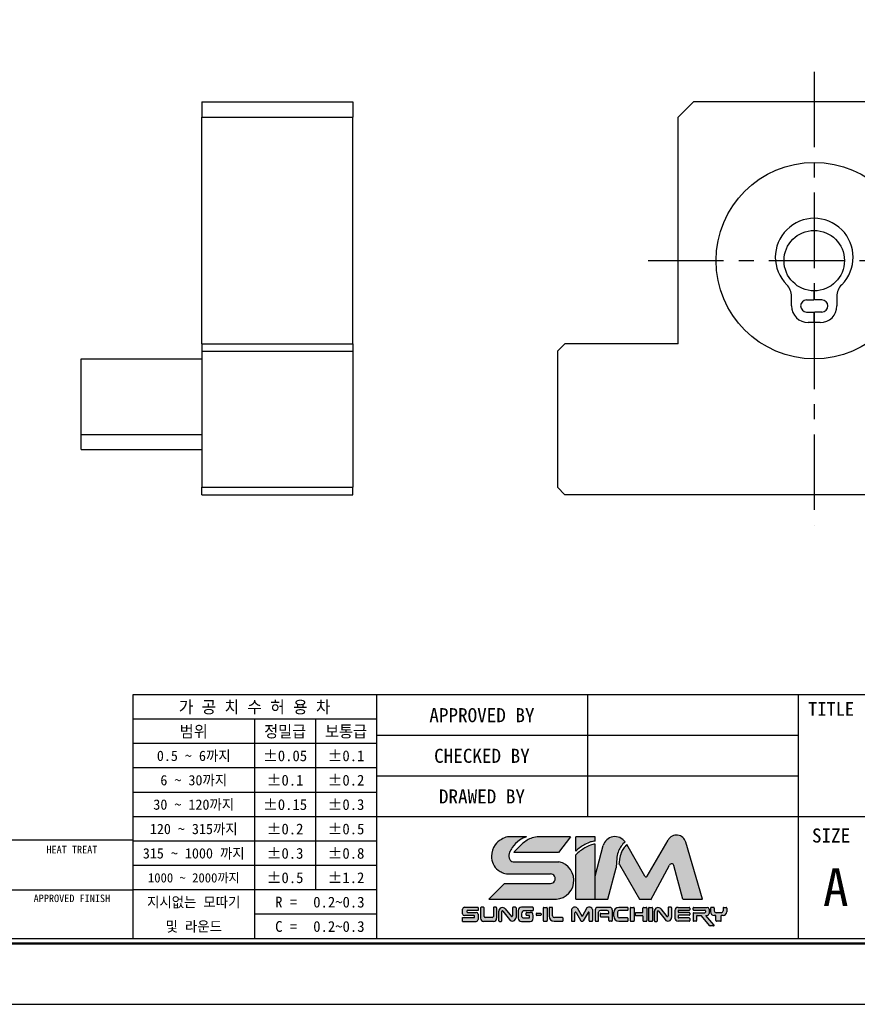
# Model space of a CAD drawing. Header units: inches. Extents: x 17 to 202, y 12 to 142.
# Tile 2 of 2: x 109 to 165, y 12 to 77. Entities that reach past the tile are written whole.
import ezdxf
from ezdxf.enums import TextEntityAlignment as Align

# ---------------------------------------------------------------- set-up
doc = ezdxf.new("R2010")
doc.units = ezdxf.units.IN
doc.header["$MEASUREMENT"] = 0
doc.linetypes.add('CENTER', pattern=[2, 1.25, -0.25, 0.25, -0.25])
doc.layers.add('S1', color=1, linetype='CENTER')

# ---------------------------------------------------------------- blocks, each defined once
blk = doc.blocks.new('란표제')
h = blk.add_hatch(color=256)
h.dxf.hatch_style = 1
edge = h.paths.add_edge_path()
edge.add_spline(control_points=[(207.2548857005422, 16.33602195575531), (207.4122922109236, 16.47608683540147), (207.7174809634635, 16.74765264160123), (208.2523540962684, 17.06731062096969), (208.7774405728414, 17.32249890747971), (209.1543874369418, 17.38665720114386), (209.3190179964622, 17.41467816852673)], knot_values=[0, 0, 0, 0, 0.6304310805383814, 1.222315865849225, 1.865724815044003, 2.364625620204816, 2.364625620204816, 2.364625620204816, 2.364625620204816], degree=3, periodic=0)
edge.add_line((209.3190179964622, 17.41467816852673), (209.3190179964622, 17.87493595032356))
edge.add_line((209.3190179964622, 17.87493595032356), (207.2548857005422, 17.87493595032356))
edge.add_line((207.2548857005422, 17.87493595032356), (207.2548857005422, 16.33602195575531))
edge = h.paths.add_edge_path()
edge.add_spline(control_points=[(209.3190179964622, 17.09505608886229), (209.1507810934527, 17.05636180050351), (208.7718837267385, 16.96921585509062), (208.2430076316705, 16.70211665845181), (207.7228945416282, 16.35351243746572), (207.4135439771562, 16.08416408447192), (207.2548857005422, 15.94602195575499)], knot_values=[0, 0, 0, 0, 0.5164407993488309, 1.163110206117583, 1.761888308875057, 2.392319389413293, 2.392319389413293, 2.392319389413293, 2.392319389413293], degree=3, periodic=0)
edge.add_line((207.2548857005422, 15.9460219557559), (207.2548857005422, 11.20741602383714))
edge.add_line((207.2548857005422, 11.20741602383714), (209.3190179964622, 11.20741602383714))
edge.add_line((209.3190179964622, 11.20741602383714), (209.3190179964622, 17.09505608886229))
edge = h.paths.add_edge_path()
edge.add_line((205.4485281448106, 15.20675719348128), (200.5646388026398, 15.20675719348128))
edge.add_spline(control_points=[(200.5646388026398, 15.20675719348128), (200.4849448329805, 15.23112786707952), (200.2902893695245, 15.29065413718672), (200.0764048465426, 15.6795593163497), (200.1444277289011, 16.22277553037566), (200.5626230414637, 16.86702953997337), (201.1445093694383, 17.51252125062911), (201.7536223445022, 17.7642963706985), (202.0212897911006, 17.87493595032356)], knot_values=[0, 0, 0, 0, 0.2433595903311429, 0.5944147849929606, 1.213183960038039, 1.789398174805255, 2.88702788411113, 3.747486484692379, 3.747486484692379, 3.747486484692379, 3.747486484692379], degree=3, periodic=0)
edge.add_line((202.0212897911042, 17.87493595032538), (199.9759209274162, 17.87493595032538))
edge.add_spline(control_points=[(199.9759209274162, 17.87493595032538), (199.7520550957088, 17.79066462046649), (199.2509278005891, 17.60202188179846), (198.4944564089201, 16.96557093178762), (198.1991549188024, 15.94031959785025), (198.3773366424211, 14.9433061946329), (198.8409946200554, 14.33840604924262), (199.2605940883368, 14.13379854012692), (199.4124566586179, 14.05974643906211)], knot_values=[0, 0, 0, 0, 0.550739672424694, 1.232839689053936, 2.19963066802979, 2.850121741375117, 3.513003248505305, 3.888995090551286, 3.888995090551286, 3.888995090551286, 3.888995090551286], degree=3, periodic=0)
edge.add_arc((200.0158996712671, 15.21120487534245), 1.299999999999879, 242.3423855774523, 270.0000000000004)
edge.add_line((200.0158996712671, 13.91120487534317), (204.5640160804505, 13.91120487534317))
edge.add_arc((204.5640160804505, 13.39961279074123), 0.5115920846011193, 270.18688939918, 90, ccw=False)
edge.add_line((204.5656848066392, 12.8880234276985), (199.6526393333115, 12.8880234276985))
edge.add_line((199.6526393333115, 12.8880234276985), (197.9720319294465, 11.20741602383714))
edge.add_line((197.9720319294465, 11.20741602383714), (204.7937810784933, 11.20741602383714))
edge.add_arc((205.0304162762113, 13.22194172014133), 2.028376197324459, 263.3004820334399, 78.10426637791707)
edge = h.paths.add_edge_path(flags=17)
edge.add_spline(control_points=[(203.1244932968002, 17.87493595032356), (202.8996633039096, 17.82721986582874), (202.2807588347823, 17.69586862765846), (201.4378743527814, 17.0633564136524), (200.9055243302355, 16.48007066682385), (200.6418784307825, 16.19119889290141)], knot_values=[0, 0, 0, 0, 0.6846043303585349, 1.884555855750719, 3.061918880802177, 3.061918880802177, 3.061918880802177, 3.061918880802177], degree=3, periodic=0)
edge.add_line((200.6418784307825, 16.19119889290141), (205.407712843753, 16.19119889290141))
edge.add_line((205.407712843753, 16.19119889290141), (206.7038211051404, 17.87493595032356))
edge.add_line((206.7038211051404, 17.87493595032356), (203.1244932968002, 17.87493595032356))
h = blk.add_hatch(color=256)
h.dxf.hatch_style = 1
edge = h.paths.add_edge_path()
edge.add_spline(control_points=[(211.5867120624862, 14.73767623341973), (211.5979655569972, 15.05995682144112), (211.6173841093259, 15.61607052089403), (211.7789107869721, 16.34602459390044), (212.0883945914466, 16.90037927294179), (212.3712800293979, 17.17334599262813), (212.5211611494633, 17.31797188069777)], knot_values=[0, 0, 0, 0, 0.7435831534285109, 1.283095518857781, 1.707763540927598, 2.186317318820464, 2.186317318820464, 2.186317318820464, 2.186317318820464], degree=3, periodic=0)
edge.add_arc((211.4478182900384, 16.58453128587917), 1.300000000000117, 34.34572044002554, 164.9999999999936)
edge.add_line((210.1921147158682, 16.92099604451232), (209.3190179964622, 13.66255472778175))
edge.add_line((209.3190179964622, 13.66255472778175), (209.3190179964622, 11.20741602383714))
edge.add_line((209.3190179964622, 11.20741602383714), (210.6863499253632, 11.20741602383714))
edge.add_line((210.6863499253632, 11.20741602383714), (211.5798839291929, 14.54213032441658))
edge.add_spline(control_points=[(211.5798839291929, 14.54213032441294), (211.5821599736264, 14.60731229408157), (211.5844360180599, 14.6724942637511), (211.5867120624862, 14.73767623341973)], knot_values=[2.186317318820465, 2.186317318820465, 2.186317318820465, 2.186317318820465, 2.336708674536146, 2.336708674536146, 2.336708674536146, 2.336708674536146], degree=3, periodic=0)
edge = h.paths.add_edge_path()
edge.add_arc((217.4733307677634, 14.73094655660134), 0.2599999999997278, 14.999999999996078, 152.0936797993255, ccw=False)
edge.add_line((217.7244714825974, 14.79823950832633), (218.681274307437, 11.22740275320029))
edge.add_line((218.681274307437, 11.22740275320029), (220.7932630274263, 11.22740275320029))
edge.add_line((220.7932630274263, 11.22740275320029), (218.9990320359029, 17.29391512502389))
edge.add_arc((218.0017364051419, 16.99895508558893), 1.040000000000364, 16.47610349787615, 150.0000000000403)
edge.add_line((217.101069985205, 17.51895508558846), (214.8678378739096, 13.65088360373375))
edge.add_arc((214.7552545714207, 13.71588360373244), 0.1299999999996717, 210.0000000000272, 330.0000000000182, ccw=False)
edge.add_line((214.6426712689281, 13.65088360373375), (212.6921295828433, 17.0293209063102))
edge.add_spline(control_points=[(212.6921295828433, 17.02932090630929), (212.5742457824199, 16.899792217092), (212.3414632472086, 16.64401477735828), (212.0652903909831, 16.12183659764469), (211.9274507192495, 15.54940397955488), (211.8798952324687, 15.13850761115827), (211.859846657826, 14.96528077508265)], knot_values=[0, 0, 0, 0, 0.523800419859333, 1.034337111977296, 1.752334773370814, 2.275651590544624, 2.275651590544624, 2.275651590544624, 2.275651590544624], degree=3, periodic=0)
edge.add_arc((211.7973139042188, 14.85130860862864), 0.1300000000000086, 30.0000000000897, 61.24788174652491, ccw=False)
edge.add_line((211.9098972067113, 14.91630860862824), (214.0576988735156, 11.19620699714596))
edge.add_line((214.0576988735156, 11.19620699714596), (215.3070704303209, 11.19620699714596))
edge.add_line((215.3070704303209, 11.19620699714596), (217.2435651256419, 14.85263365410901))
h = blk.add_hatch(color=256)
h.dxf.hatch_style = 1
h.paths.add_polyline_path([(196.8398843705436, 9.60770408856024, 0.4142135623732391), (196.6448843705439, 9.802704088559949), (195.7199446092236, 9.802704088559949, -0.4142135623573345), (195.6549446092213, 9.867704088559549), (195.6549446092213, 9.94856656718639, -0.4142135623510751), (195.7199446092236, 10.01356656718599), (196.8398843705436, 10.01356656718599), (196.8398843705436, 10.34636134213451), (195.3763517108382, 10.34636134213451, 0.4142135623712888), (195.1813517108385, 10.15136134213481), (195.1813517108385, 9.651637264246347, 0.4142135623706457), (195.3763517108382, 9.456637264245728), (196.4043549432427, 9.456637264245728, -0.4142135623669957), (196.469354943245, 9.391637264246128), (196.469354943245, 9.31448400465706, -0.4142135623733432), (196.4043549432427, 9.249484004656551), (195.1625882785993, 9.249484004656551), (195.1625882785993, 8.845717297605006), (196.6448843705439, 8.845717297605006, 0.4142135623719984), (196.8398843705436, 9.040717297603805)])
h.paths.add_polyline_path([(204.2241152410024, 10.26798301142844, 0.4142135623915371), (204.1591152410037, 10.33298301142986), (203.8636730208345, 10.33298301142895, 0.4142135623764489), (203.7986730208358, 10.26798301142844), (203.7986730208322, 8.929340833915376, 0.4142135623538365), (203.8636730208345, 8.864340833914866), (204.1591152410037, 8.864340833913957, 0.4142135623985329), (204.2241152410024, 8.929340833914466)])
h.paths.add_polyline_path([(207.1653805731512, 9.76362669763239, -0.7673269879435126), (207.2866722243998, 9.796126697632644), (207.8058751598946, 8.896840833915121, 0.2679491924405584), (207.8621668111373, 8.864340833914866), (207.9913022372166, 8.864340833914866, 0.2679491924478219), (208.0475938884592, 8.896840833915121), (208.5667968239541, 9.796126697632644, -0.7673269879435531), (208.6880884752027, 9.76362669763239), (208.6880884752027, 8.929340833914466, 0.414213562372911), (208.753088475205, 8.864340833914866), (208.9903602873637, 8.864340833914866, 0.4142135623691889), (209.0553602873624, 8.929340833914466), (209.0553602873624, 10.10884705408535, 0.5572135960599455), (208.4489020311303, 10.27134705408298), (207.9267345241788, 9.366926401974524), (207.40456701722, 10.27134705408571, 0.5198906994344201), (206.7981087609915, 10.10884705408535), (206.7981087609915, 8.929340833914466, 0.4142135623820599), (206.8631087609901, 8.864340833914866), (207.1003805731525, 8.864340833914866, 0.414213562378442), (207.1653805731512, 8.929340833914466)])
h = blk.add_hatch(color=256)
h.dxf.hatch_style = 1
h.paths.add_polyline_path([(203.5669230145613, 9.653807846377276, 0.4142135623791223), (203.5019230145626, 9.718807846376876), (203.0985386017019, 9.718807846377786, 0.4142135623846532), (203.0335386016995, 9.653807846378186), (203.0335386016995, 9.535083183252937, 0.4142135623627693), (203.0985386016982, 9.470083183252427), (203.5019230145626, 9.470083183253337, 0.4142135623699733), (203.5669230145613, 9.535083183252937)])
h.paths.add_polyline_path([(198.8155383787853, 9.170717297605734), (198.8155383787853, 10.28136134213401, 0.4142135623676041), (198.7505383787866, 10.34636134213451), (198.5312483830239, 10.34636134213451, 0.4142135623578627), (198.4662483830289, 10.28136134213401), (198.4662483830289, 9.374979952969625, -0.4142135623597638), (198.3362483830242, 9.244979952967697), (197.603546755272, 9.244979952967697, -0.414213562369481), (197.4735467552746, 9.374979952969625), (197.4735467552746, 10.28136134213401, 0.4142135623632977), (197.4085467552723, 10.34636134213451), (197.1732207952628, 10.34636134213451, 0.4142135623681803), (197.1082207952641, 10.28136134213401), (197.1082207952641, 9.170717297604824, 0.4142135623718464), (197.4332207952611, 8.845717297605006), (198.4905383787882, 8.845717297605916, 0.414213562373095)])
h.paths.add_polyline_path([(200.8836941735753, 9.265258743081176), (200.883694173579, 10.28136134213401, 0.4142135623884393), (200.8186941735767, 10.34636134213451), (200.5662103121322, 10.34636134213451, 0.4142135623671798), (200.5012103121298, 10.28136134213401), (200.5012103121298, 9.419089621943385, -0.7053166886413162), (200.3858505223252, 9.377993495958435), (199.73655295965, 10.17365216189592, 0.7053166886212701), (199.0443942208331, 9.927075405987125), (199.0443942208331, 8.910717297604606, 0.4142135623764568), (199.1093942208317, 8.845717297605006), (199.3056264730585, 8.845717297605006, 0.414213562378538), (199.3706264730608, 8.910717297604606), (199.3706264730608, 9.9048288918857, -0.7182104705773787), (199.4873633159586, 9.944177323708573), (200.1832731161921, 9.029168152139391, 0.718210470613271)])
h.paths.add_polyline_path([(202.7217367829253, 9.170717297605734), (202.7217367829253, 9.475145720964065, 0.4142135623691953), (202.3967367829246, 9.800145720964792), (202.0179389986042, 9.800145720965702, 0.4142135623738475), (201.9529389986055, 9.735145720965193), (201.9529389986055, 9.53839498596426, 0.4142135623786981), (202.0179389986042, 9.47339498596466), (202.2733244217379, 9.47339498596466, -0.4142135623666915), (202.3383244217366, 9.40839498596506), (202.3383244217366, 9.281672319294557, -0.4142135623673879), (202.2733244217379, 9.216672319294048), (201.7241999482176, 9.216672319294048, -0.414213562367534), (201.4641999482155, 9.476672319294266), (201.4641999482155, 9.652153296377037, -0.4142135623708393), (201.7891999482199, 9.977153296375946), (202.6567367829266, 9.977153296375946, 0.4142135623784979), (202.7217367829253, 10.04215329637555), (202.7217367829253, 10.28136134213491, 0.4142135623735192), (202.6567367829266, 10.34636134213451), (201.4565649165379, 10.34636134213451, 0.4142135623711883), (201.1315649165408, 10.02136134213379), (201.1315649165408, 9.170717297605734, 0.414213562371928), (201.4565649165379, 8.845717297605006), (202.3967367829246, 8.845717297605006, 0.4142135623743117)])
h.paths.add_polyline_path([(205.9125890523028, 9.17499023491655, 0.414213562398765), (205.8475890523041, 9.239990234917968), (204.9759224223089, 9.239990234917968, -0.4142135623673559), (204.7809224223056, 9.434990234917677), (204.7809224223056, 10.26798301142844, 0.4142135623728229), (204.7159224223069, 10.33298301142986), (204.484411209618, 10.33298301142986, 0.4142135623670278), (204.4194112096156, 10.26798301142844), (204.4194112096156, 9.384340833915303, 0.4142135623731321), (204.9394112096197, 8.864340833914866), (205.8475890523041, 8.864340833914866, 0.4142135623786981), (205.9125890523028, 8.929340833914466)])
h.paths.add_polyline_path([(209.6947316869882, 9.823725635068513, -0.4142135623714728), (209.8897316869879, 10.01872563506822), (210.5938065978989, 10.01872563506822, -0.4142135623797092), (210.7888065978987, 9.823725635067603), (210.7888065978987, 9.69676070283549), (209.9214226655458, 9.69676070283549, 0.4142135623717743), (209.8564226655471, 9.631760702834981), (209.8564226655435, 9.405771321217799, 0.4142135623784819), (209.9214226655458, 9.34077132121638), (210.7888065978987, 9.34077132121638), (210.7888065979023, 8.929340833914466, 0.4142135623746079), (210.853806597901, 8.864340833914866), (211.0838216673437, 8.864340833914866, 0.4142135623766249), (211.1488216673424, 8.929340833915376), (211.1488216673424, 10.07298301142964, 0.4142135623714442), (210.888821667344, 10.33298301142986), (209.5973415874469, 10.33298301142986, 0.4142135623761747), (209.3373415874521, 10.07298301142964), (209.3373415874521, 8.929340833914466, 0.4142135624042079), (209.4023415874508, 8.864340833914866), (209.6297316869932, 8.864340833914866, 0.4142135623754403), (209.6947316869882, 8.929340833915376)])
h.paths.add_polyline_path([(212.8488973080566, 9.150598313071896, 0.4142135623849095), (212.7838973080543, 9.215598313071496), (211.9150975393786, 9.215598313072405, -0.4142135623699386), (211.7200975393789, 9.410598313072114), (211.7200975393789, 9.82568128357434, -0.4142135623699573), (211.9150975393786, 10.02068128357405), (212.7838973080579, 10.02068128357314, 0.414213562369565), (212.8488973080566, 10.08568128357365), (212.8488973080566, 10.26798301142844, 0.4142135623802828), (212.7838973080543, 10.33298301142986), (211.8480273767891, 10.33298301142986, 0.4142135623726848), (211.3280273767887, 9.812983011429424), (211.3280273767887, 9.384340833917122, 0.4142135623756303), (211.8480273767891, 8.864340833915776), (212.7838973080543, 8.864340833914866, 0.4142135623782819), (212.8488973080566, 8.929340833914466)])
h.paths.add_polyline_path([(213.4925793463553, 10.26798301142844, 0.4142135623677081), (213.427579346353, 10.33298301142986), (213.1321371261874, 10.33298301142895, 0.4142135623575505), (213.0671371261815, 10.26798301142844), (213.0671371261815, 8.929340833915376, 0.4142135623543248), (213.1321371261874, 8.864340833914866), (213.427579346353, 8.864340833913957, 0.4142135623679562), (213.4925793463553, 8.929340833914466)])
h.paths.add_polyline_path([(214.8456035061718, 10.26798301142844, 0.4142135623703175), (214.7806035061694, 10.33298301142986), (214.4851612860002, 10.33298301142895, 0.4142135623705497), (214.4201612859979, 10.26798301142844), (214.4201612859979, 9.839948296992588, -0.4142135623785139), (214.3551612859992, 9.774948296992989), (213.6763301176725, 9.774948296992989, 0.4142135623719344), (213.6113301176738, 9.70994829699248), (213.6113301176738, 9.520356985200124, 0.4142135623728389), (213.6763301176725, 9.455356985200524), (214.3551612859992, 9.455356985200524, -0.4142135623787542), (214.4201612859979, 9.390356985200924), (214.4201612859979, 8.929340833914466, 0.4142135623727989), (214.4851612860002, 8.864340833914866), (214.7806035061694, 8.864340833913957, 0.4142135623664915), (214.8456035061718, 8.929340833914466)])
h.paths.add_polyline_path([(215.4624624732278, 10.26798301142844, 0.4142135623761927), (215.3974624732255, 10.33298301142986), (215.1020202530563, 10.33298301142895, 0.4142135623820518), (215.0370202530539, 10.26798301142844), (215.0370202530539, 8.929340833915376, 0.4142135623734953), (215.1020202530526, 8.864340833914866), (215.3974624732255, 8.864340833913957, 0.4142135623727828), (215.4624624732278, 8.929340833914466)])
h.paths.add_polyline_path([(216.3394696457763, 10.17365216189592, 0.7053166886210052), (215.6473109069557, 9.927075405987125), (215.6473109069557, 8.910717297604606, 0.4142135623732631), (215.7123109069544, 8.845717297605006), (215.9085431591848, 8.845717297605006, 0.4142135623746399), (215.9735431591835, 8.910717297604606), (215.9735431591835, 9.9048288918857, -0.718210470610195), (216.0902800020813, 9.944177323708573), (216.7861898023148, 9.029168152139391, 0.7182104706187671), (217.486610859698, 9.265258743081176), (217.486610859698, 10.28136134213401, 0.414213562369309), (217.4216108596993, 10.34636134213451), (217.1691269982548, 10.34636134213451, 0.4142135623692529), (217.1041269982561, 10.28136134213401), (217.1041269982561, 9.419089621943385, -0.7053166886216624), (216.9887672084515, 9.377993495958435)])
h.paths.add_polyline_path([(219.4204153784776, 10.26798301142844, 0.4142135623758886), (219.3554153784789, 10.33298301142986), (218.1709172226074, 10.33298301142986, 0.414213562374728), (217.845917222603, 10.00798301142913), (217.845917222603, 9.189340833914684, 0.4142135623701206), (218.1709172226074, 8.864340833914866), (219.3554153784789, 8.864340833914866, 0.4142135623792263), (219.4204153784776, 8.929340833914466), (219.4204153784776, 9.143462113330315, 0.4142135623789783), (219.3554153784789, 9.208462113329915), (218.2404718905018, 9.208462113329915, -0.4142135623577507), (218.1754718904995, 9.273462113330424), (218.1754718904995, 9.438182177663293, -0.4142135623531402), (218.2404718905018, 9.503182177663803), (219.3554153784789, 9.503182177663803, 0.4142135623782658), (219.4204153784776, 9.568182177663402), (219.4204153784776, 9.72836590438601, 0.4142135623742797), (219.3554153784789, 9.79336590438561), (218.2404718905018, 9.79336590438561, -0.4142135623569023), (218.1754718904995, 9.85836590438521), (218.1754718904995, 9.955071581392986, -0.4142135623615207), (218.2404718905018, 10.02007158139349), (219.3554153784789, 10.02007158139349, 0.4142135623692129), (219.4204153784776, 10.085071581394)])
h.paths.add_polyline_path([(221.4898233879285, 10.13798301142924, 0.4142135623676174), (221.2948233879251, 10.33298301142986), (219.835271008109, 10.33298301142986, 0.4142135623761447), (219.7702710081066, 10.26798301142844), (219.7702710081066, 10.10677544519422, 0.4142135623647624), (219.835271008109, 10.04177544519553), (221.0336939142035, 10.04177544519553, -0.4142135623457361), (221.0986939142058, 9.976775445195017), (221.0986939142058, 9.837352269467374, -0.4142135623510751), (221.0336939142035, 9.772352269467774), (219.835271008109, 9.772352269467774, 0.4142135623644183), (219.7702710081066, 9.707352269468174), (219.7702710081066, 8.929340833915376, 0.4142135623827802), (219.835271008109, 8.864340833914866), (220.0926108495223, 8.864340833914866, 0.41421356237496), (220.157610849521, 8.929340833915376), (220.157610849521, 9.414242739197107, -0.414213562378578), (220.2226108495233, 9.479242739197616), (220.6306965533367, 9.479242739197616), (221.5531320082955, 8.379926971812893, 0.2216946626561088), (221.602924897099, 8.356708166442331), (221.9552971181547, 8.35670816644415, 0.637070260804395), (222.0050900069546, 8.463489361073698), (221.1527717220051, 9.479242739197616), (221.2948233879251, 9.479242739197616, 0.414213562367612), (221.4898233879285, 9.674242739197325)])
h.paths.add_polyline_path([(223.3662109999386, 9.869242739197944), (223.3662109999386, 10.26798301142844, 0.4142135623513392), (223.3012109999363, 10.33298301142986), (223.0343925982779, 10.33298301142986, 0.4142135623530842), (222.9693925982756, 10.26798301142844), (222.9693925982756, 9.967352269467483, -0.414213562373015), (222.7743925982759, 9.772352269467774), (222.2290342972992, 9.772352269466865, -0.4142135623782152), (222.0340342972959, 9.967352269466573), (222.0340342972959, 10.26798301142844, 0.4142135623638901), (221.9690342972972, 10.33298301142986), (221.7022158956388, 10.33298301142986, 0.4142135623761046), (221.6372158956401, 10.26798301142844), (221.6372158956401, 9.869242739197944, 0.4142135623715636), (222.0272158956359, 9.479242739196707), (222.9762109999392, 9.479242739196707, 0.4142135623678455)])
h.paths.add_polyline_path([(222.7748939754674, 9.479242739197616), (222.2133923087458, 9.479242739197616), (222.2133923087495, 8.929340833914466, 0.4142135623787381), (222.2783923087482, 8.864340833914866), (222.7098939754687, 8.864340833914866, 0.4142135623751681), (222.7748939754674, 8.929340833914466)])
for p, q in [((290, 33), (160, 33)), ((160, 33), (160, 7)), ((186, 33), (186, 7)), ((208.5, 33), (208.5, 20)), ((231, 33), (231, 7)), ((186, 30.39999999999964), (160, 30.39999999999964)), ((173, 30.39999999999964), (173, 7)), ((179.5, 30.39999999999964), (179.5, 12.20000000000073)), ((231, 28.66666666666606), (186, 28.66666666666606)), ((186, 27.79999999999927), (160, 27.79999999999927)), ((186, 25.20000000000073), (160, 25.20000000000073)), ((231, 24.33333333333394), (186, 24.33333333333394)), ((186, 22.60000000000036), (160, 22.60000000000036)), ((186, 20), (160, 20)), ((290, 20), (186, 20)), ((202.0212897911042, 17.87493595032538), (199.9759209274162, 17.87493595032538)), ((206.7038211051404, 17.87493595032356), (203.1244932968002, 17.87493595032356)), ((206.7038211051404, 17.87493595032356), (205.407712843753, 16.19119889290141)), ((209.3190179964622, 17.87493595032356), (207.2548857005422, 17.87493595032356)), ((207.2548857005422, 16.33602195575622), (207.2548857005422, 17.87493595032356)), ((209.3190179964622, 17.41467816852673), (209.3190179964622, 17.87493595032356)), ((160, 17.5), (62, 17.5)), ((186, 17.39999999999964), (160, 17.39999999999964)), ((209.3190179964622, 11.20741602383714), (209.3190179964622, 17.09505608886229)), ((209.3190179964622, 13.66255472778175), (210.1921147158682, 16.92099604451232)), ((214.6426712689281, 13.65088360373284), (212.692129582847, 17.0293209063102)), ((214.8678378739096, 13.65088360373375), (217.101069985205, 17.51895508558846)), ((220.7932630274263, 11.22740275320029), (218.9990320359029, 17.2939151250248)), ((205.407712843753, 16.19119889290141), (200.6418784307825, 16.19119889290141)), ((207.2548857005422, 11.20741602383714), (207.2548857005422, 15.94602195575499)), ((186, 14.79999999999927), (160, 14.79999999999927)), ((200.5646388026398, 15.20675719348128), (205.4485281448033, 15.20675719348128)), ((211.9098972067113, 14.91630860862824), (214.0576988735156, 11.19620699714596)), ((215.2814177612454, 11.14777045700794), (217.2435651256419, 14.85263365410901)), ((218.681274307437, 11.22740275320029), (217.7244714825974, 14.79823950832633)), ((200.0158996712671, 13.91120487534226), (204.5640160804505, 13.91120487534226)), ((210.6863499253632, 11.20741602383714), (211.5798839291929, 14.54213032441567)), ((199.6526393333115, 12.8880234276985), (197.9720319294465, 11.20741602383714)), ((199.6526393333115, 12.8880234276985), (204.5623473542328, 12.8880234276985)), ((147, 12.20000000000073), (160, 12.20000000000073)), ((186, 12.20000000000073), (160, 12.20000000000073)), ((197.9720319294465, 11.20741602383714), (204.7937810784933, 11.20741602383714)), ((207.2548857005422, 11.20741602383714), (209.3190179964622, 11.20741602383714)), ((209.3190179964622, 11.20741602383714), (210.6863499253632, 11.20741602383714)), ((214.0576988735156, 11.19620699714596), (215.2814177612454, 11.19620699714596)), ((218.681274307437, 11.22740275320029), (220.7932630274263, 11.22740275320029)), ((186, 9.600000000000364), (173, 9.600000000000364)), ((195.1813517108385, 9.651637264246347), (195.1813517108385, 10.15136134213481)), ((195.3763517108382, 10.34636134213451), (196.8398843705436, 10.34636134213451)), ((196.4043549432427, 9.456637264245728), (195.3763517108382, 9.456637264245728)), ((195.6549446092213, 9.94856656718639), (195.6549446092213, 9.867704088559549)), ((196.8398843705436, 10.01356656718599), (195.7199446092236, 10.01356656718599)), ((195.7199446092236, 9.802704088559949), (196.6448843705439, 9.802704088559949)), ((196.8398843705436, 10.32175464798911), (196.8398843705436, 10.01356656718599)), ((196.8398843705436, 9.60770408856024), (196.8398843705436, 9.040717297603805)), ((197.1082207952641, 10.28136134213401), (197.1082207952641, 9.170717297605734)), ((197.4085467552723, 10.34636134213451), (197.1732207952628, 10.34636134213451)), ((197.4735467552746, 9.374979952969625), (197.4735467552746, 10.28136134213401)), ((198.4662483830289, 10.28136134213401), (198.4662483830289, 9.374979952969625)), ((198.7505383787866, 10.34636134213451), (198.5312483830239, 10.34636134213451)), ((198.8155383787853, 10.28136134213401), (198.8155383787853, 9.170717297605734)), ((199.0443942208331, 8.910717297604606), (199.0443942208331, 9.927075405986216)), ((199.3706264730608, 8.910717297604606), (199.3706264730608, 9.9048288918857)), ((199.4873633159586, 9.944177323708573), (200.1832731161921, 9.029168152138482)), ((199.7365529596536, 10.17365216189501), (200.3858505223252, 9.377993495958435)), ((200.5012103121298, 10.28136134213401), (200.5012103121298, 9.419089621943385)), ((200.8186941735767, 10.34636134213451), (200.5662103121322, 10.34636134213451)), ((200.8836941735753, 10.28136134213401), (200.8836941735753, 9.265258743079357)), ((201.1315649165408, 10.02136134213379), (201.1315649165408, 9.170717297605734)), ((202.6567367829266, 10.34636134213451), (201.4565649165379, 10.34636134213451)), ((201.4641999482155, 9.652153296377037), (201.4641999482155, 9.476672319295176)), ((202.6567367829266, 9.977153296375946), (201.7891999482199, 9.977153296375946)), ((201.9529389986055, 9.53839498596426), (201.9529389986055, 9.735145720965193)), ((202.0179389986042, 9.800145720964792), (202.3967367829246, 9.800145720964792)), ((202.2733244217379, 9.47339498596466), (202.0179389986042, 9.47339498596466)), ((202.7217367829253, 10.28136134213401), (202.7217367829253, 10.04215329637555)), ((202.7217367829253, 10.28136134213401), (202.7217367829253, 10.04215329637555)), ((202.7217367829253, 9.170717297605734), (202.7217367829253, 9.475145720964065)), ((203.0335386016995, 9.653807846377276), (203.0335386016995, 9.535083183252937)), ((203.0985386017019, 9.718807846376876), (203.5019230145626, 9.718807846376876)), ((203.5019230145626, 9.470083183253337), (203.0985386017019, 9.470083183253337)), ((203.5669230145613, 9.653807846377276), (203.5669230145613, 9.535083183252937)), ((203.7986730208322, 10.26798301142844), (203.7986730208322, 8.929340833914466)), ((203.8636730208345, 10.33298301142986), (204.1591152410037, 10.33298301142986)), ((204.2241152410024, 10.26798301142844), (204.2241152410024, 8.929340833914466)), ((204.4194112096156, 10.26798301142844), (204.4194112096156, 9.384340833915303)), ((204.7159224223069, 10.33298301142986), (204.484411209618, 10.33298301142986)), ((204.7809224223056, 9.434990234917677), (204.7809224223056, 10.26798301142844)), ((206.7981087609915, 10.10884705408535), (206.7981087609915, 8.929340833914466)), ((207.1653805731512, 8.929340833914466), (207.1653805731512, 9.76362669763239)), ((207.2866722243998, 9.796126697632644), (207.8058751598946, 8.896840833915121)), ((207.40456701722, 10.2713470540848), (207.9267345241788, 9.366926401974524)), ((208.4489020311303, 10.2713470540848), (207.9267345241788, 9.366926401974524)), ((208.5667968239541, 9.796126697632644), (208.0475938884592, 8.896840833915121)), ((208.6880884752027, 8.929340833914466), (208.6880884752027, 9.76362669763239)), ((209.0553602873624, 10.10884705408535), (209.0553602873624, 8.929340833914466)), ((209.3373415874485, 10.07298301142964), (209.3373415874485, 8.929340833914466)), ((210.888821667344, 10.33298301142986), (209.5973415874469, 10.33298301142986)), ((209.6947316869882, 8.929340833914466), (209.6947316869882, 9.823725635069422)), ((209.8564226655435, 9.63176070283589), (209.8564226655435, 9.405771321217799)), ((210.5938065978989, 10.01872563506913), (209.8897316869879, 10.01872563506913)), ((209.9214226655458, 9.69676070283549), (210.7888065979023, 9.69676070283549)), ((210.7888065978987, 9.69676070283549), (210.7888065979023, 9.823725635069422)), ((211.1488216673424, 10.07298301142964), (211.1488216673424, 8.929340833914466)), ((211.328027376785, 9.384340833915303), (211.328027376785, 9.812983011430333)), ((211.7200975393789, 9.82568128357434), (211.7200975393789, 9.410598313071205)), ((212.7838973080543, 10.33298301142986), (211.8480273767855, 10.33298301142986)), ((212.7838973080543, 10.02068128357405), (211.9150975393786, 10.02068128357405)), ((212.8488973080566, 10.08568128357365), (212.8488973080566, 10.26798301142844)), ((213.0671371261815, 10.26798301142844), (213.0671371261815, 8.929340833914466)), ((213.1321371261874, 10.33298301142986), (213.427579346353, 10.33298301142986)), ((213.4925793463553, 10.26798301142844), (213.4925793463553, 8.929340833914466)), ((213.6113301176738, 9.709948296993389), (213.6113301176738, 9.520356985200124)), ((213.6763301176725, 9.774948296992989), (214.3551612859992, 9.774948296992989)), ((213.6763301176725, 9.455356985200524), (214.3551612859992, 9.455356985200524)), ((214.4201612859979, 9.839948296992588), (214.4201612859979, 10.26798301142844)), ((214.4851612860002, 10.33298301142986), (214.7806035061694, 10.33298301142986)), ((214.8456035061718, 10.26798301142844), (214.8456035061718, 8.929340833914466)), ((215.0370202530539, 10.26798301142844), (215.0370202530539, 8.929340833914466)), ((215.1020202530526, 10.33298301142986), (215.3974624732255, 10.33298301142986)), ((215.4624624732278, 10.26798301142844), (215.4624624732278, 8.929340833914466)), ((215.6473109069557, 8.910717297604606), (215.6473109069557, 9.927075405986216)), ((215.9735431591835, 8.910717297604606), (215.9735431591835, 9.9048288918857)), ((216.0902800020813, 9.944177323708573), (216.7861898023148, 9.029168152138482)), ((216.3394696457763, 10.17365216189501), (216.9887672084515, 9.377993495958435)), ((217.1041269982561, 10.28136134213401), (217.1041269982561, 9.419089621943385)), ((217.4216108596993, 10.34636134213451), (217.1691269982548, 10.34636134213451)), ((217.486610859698, 10.28136134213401), (217.486610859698, 9.265258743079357)), ((217.845917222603, 10.00798301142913), (217.845917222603, 9.189340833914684)), ((218.1709172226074, 10.33298301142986), (219.3554153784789, 10.33298301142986)), ((218.1754718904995, 9.955071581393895), (218.1754718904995, 9.85836590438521)), ((219.3554153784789, 10.02007158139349), (218.2404718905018, 10.02007158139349)), ((219.3554153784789, 9.79336590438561), (218.2404718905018, 9.79336590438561)), ((219.3554153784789, 9.503182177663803), (218.2404718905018, 9.503182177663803)), ((219.4204153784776, 10.26798301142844), (219.4204153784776, 10.08507158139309)), ((219.4204153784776, 9.72836590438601), (219.4204153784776, 9.568182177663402)), ((219.7702710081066, 10.10677544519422), (219.7702710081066, 10.26798301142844)), ((219.7702710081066, 9.707352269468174), (219.7702710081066, 8.929340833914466)), ((219.8352710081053, 10.33298301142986), (221.2948233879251, 10.33298301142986)), ((219.8352710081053, 10.04177544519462), (221.0336939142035, 10.04177544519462)), ((219.8352710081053, 9.772352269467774), (221.0336939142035, 9.772352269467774)), ((220.2226108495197, 9.479242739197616), (220.6306965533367, 9.479242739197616)), ((221.5531320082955, 8.379926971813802), (220.6306965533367, 9.479242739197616)), ((221.0986939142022, 9.976775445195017), (221.0986939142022, 9.837352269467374)), ((221.1527717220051, 9.479242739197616), (221.2948233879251, 9.479242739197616)), ((222.0050900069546, 8.463489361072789), (221.1527717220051, 9.479242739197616)), ((221.4898233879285, 10.13798301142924), (221.4898233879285, 9.674242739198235)), ((221.6372158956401, 10.26798301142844), (221.6372158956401, 9.869242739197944)), ((221.9690342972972, 10.33298301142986), (221.7022158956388, 10.33298301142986)), ((222.2133923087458, 9.479242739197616), (222.0272158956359, 9.479242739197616)), ((222.0340342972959, 10.26798301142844), (222.0340342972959, 9.967352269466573)), ((222.2133923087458, 8.929340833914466), (222.2133923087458, 9.479242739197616)), ((222.7743925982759, 9.772352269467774), (222.2290342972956, 9.772352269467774)), ((222.9762109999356, 9.479242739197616), (222.7748939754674, 9.479242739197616)), ((222.7748939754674, 8.929340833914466), (222.7748939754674, 9.479242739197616)), ((222.9693925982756, 10.26798301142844), (222.9693925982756, 9.967352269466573)), ((223.0343925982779, 10.33298301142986), (223.3012109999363, 10.33298301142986)), ((223.366210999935, 10.26798301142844), (223.366210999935, 9.869242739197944)), ((195.1625882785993, 8.845717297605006), (195.1625882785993, 9.249484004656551)), ((195.1625882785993, 9.249484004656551), (196.4043549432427, 9.249484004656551)), ((195.1625882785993, 8.845717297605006), (196.6448843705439, 8.845717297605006)), ((196.469354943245, 9.31448400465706), (196.469354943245, 9.391637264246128)), ((198.4905383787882, 8.845717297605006), (197.4332207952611, 8.845717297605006)), ((198.3362483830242, 9.244979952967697), (197.603546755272, 9.244979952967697)), ((199.1093942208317, 8.845717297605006), (199.3056264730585, 8.845717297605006)), ((201.4565649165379, 8.845717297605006), (202.3967367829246, 8.845717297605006)), ((201.7241999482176, 9.216672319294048), (202.2733244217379, 9.216672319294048)), ((202.3383244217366, 9.281672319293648), (202.3383244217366, 9.40839498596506)), ((203.8636730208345, 8.864340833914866), (204.1591152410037, 8.864340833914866)), ((204.9394112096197, 8.864340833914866), (205.8475890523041, 8.864340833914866)), ((205.8475890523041, 9.239990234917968), (204.9759224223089, 9.239990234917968)), ((205.9125890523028, 8.929340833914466), (205.9125890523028, 9.17499023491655)), ((206.8631087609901, 8.864340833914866), (207.1003805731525, 8.864340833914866)), ((207.8621668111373, 8.864340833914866), (207.9913022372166, 8.864340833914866)), ((208.753088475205, 8.864340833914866), (208.9903602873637, 8.864340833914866)), ((209.4023415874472, 8.864340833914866), (209.6297316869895, 8.864340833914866)), ((209.9214226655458, 9.34077132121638), (210.7888065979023, 9.34077132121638)), ((210.7888065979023, 8.929340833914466), (210.7888065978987, 9.34077132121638)), ((211.0838216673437, 8.864340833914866), (210.853806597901, 8.864340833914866)), ((211.8480273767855, 8.864340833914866), (212.7838973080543, 8.864340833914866)), ((212.7838973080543, 9.215598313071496), (211.9150975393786, 9.215598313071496)), ((212.8488973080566, 8.929340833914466), (212.8488973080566, 9.150598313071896)), ((213.1321371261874, 8.864340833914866), (213.427579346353, 8.864340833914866)), ((214.4201612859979, 9.390356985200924), (214.4201612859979, 8.929340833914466)), ((214.4851612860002, 8.864340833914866), (214.7806035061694, 8.864340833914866)), ((215.1020202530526, 8.864340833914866), (215.3974624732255, 8.864340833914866)), ((215.7123109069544, 8.845717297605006), (215.9085431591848, 8.845717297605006)), ((219.3554153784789, 8.864340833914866), (218.1709172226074, 8.864340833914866)), ((218.1754718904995, 9.438182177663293), (218.1754718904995, 9.273462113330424)), ((219.3554153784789, 9.208462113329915), (218.2404718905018, 9.208462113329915)), ((219.4204153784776, 9.143462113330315), (219.4204153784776, 8.929340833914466)), ((220.0926108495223, 8.864340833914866), (219.8352710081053, 8.864340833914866)), ((220.157610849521, 9.414242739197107), (220.157610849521, 8.929340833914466)), ((222.7098939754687, 8.864340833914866), (222.2783923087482, 8.864340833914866)), ((221.9552971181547, 8.35670816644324), (221.602924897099, 8.35670816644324)), ((0, 0), (296.9999999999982, 0))]:
    blk.add_line(p, q)
at = {"const_width": 0.25}
blk.add_lwpolyline([(290.5000000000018, 6.5), (290.5000000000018, 203.5), (10, 203.5), (10, 6.5)], close=True, dxfattribs=at)
blk.add_lwpolyline([(290, 7), (290, 203), (10.49999999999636, 203), (10.49999999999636, 7)], close=True)
for centre, radius, start, end in [((211.4478182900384, 16.58453128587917), 1.3, 34.34572043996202, 164.999999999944), ((218.0017364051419, 16.99895508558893), 1.04, 16.47610349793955, 150.000000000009), ((205.0304162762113, 13.22194172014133), 2.028376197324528, 263.3004820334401, 78.10426637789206), ((211.7973139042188, 14.85130860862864), 0.13, 29.99999999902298, 61.24788175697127), ((217.4733307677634, 14.73094655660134), 0.26, 14.9999999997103, 152.0936797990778), ((200.0158996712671, 15.21120487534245), 1.3, 242.3423855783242, 270), ((204.5640160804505, 13.39961279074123), 0.5115920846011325, 269.8131105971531, 90), ((214.7552545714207, 13.71588360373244), 0.13, 209.9999999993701, 329.9999999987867), ((195.3763517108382, 10.15136134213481), 0.195, 90, 180), ((195.3763517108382, 9.651637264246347), 0.195, 180, 270), ((195.7199446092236, 9.94856656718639), 0.065, 90, 180), ((195.7199446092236, 9.867704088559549), 0.065, 180, 270), ((196.4043549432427, 9.391637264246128), 0.065, 0, 90), ((196.6448843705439, 9.60770408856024), 0.195, 0, 90), ((197.1732207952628, 10.28136134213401), 0.065, 90, 180), ((197.4085467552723, 10.28136134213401), 0.065, 0, 90), ((198.5312483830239, 10.28136134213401), 0.065, 90, 180), ((198.7505383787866, 10.28136134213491), 0.065, 0, 90), ((199.4343942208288, 9.927075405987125), 0.39, 39.21617813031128, 180), ((199.4356264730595, 9.9048288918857), 0.065, 37.25478689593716, 180), ((200.5662103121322, 10.28136134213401), 0.065, 90, 180), ((200.8186941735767, 10.28136134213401), 0.065, 0, 90), ((201.4565649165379, 10.02136134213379), 0.325, 90, 180), ((201.7891999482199, 9.652153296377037), 0.325, 90, 180), ((201.7241999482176, 9.476672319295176), 0.26, 180, 270), ((202.0179389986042, 9.735145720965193), 0.065, 90, 180), ((202.0179389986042, 9.53839498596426), 0.065, 180, 270), ((202.2733244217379, 9.40839498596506), 0.065, 0, 90), ((202.3967367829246, 9.475145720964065), 0.325, 0, 90), ((202.6567367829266, 10.28136134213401), 0.065, 0, 90.0000000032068), ((202.6567367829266, 10.04215329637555), 0.065, 269.9999999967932, 0), ((203.0985386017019, 9.653807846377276), 0.065, 90, 180), ((203.0985386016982, 9.535083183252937), 0.065, 180, 270), ((203.5019230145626, 9.653807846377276), 0.065, 0, 90), ((203.5019230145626, 9.535083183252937), 0.065, 270, 0), ((203.8636730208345, 10.26798301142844), 0.065, 90, 180), ((204.1591152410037, 10.26798301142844), 0.065, 0, 90), ((204.484411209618, 10.26798301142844), 0.065, 90, 180), ((204.7159224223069, 10.26798301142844), 0.065, 0, 90), ((207.1583587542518, 9.977292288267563), 0.3835188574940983, 50.0609962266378, 159.9390037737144), ((207.2303805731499, 9.76362669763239), 0.065, 30.0000000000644, 180), ((208.7018605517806, 10.00248459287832), 0.3691544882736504, 16.74570727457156, 133.2542927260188), ((208.623088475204, 9.76362669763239), 0.065, 0, 149.9999999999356), ((209.5973415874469, 10.07298301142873), 0.26, 90, 180), ((209.8897316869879, 9.823725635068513), 0.195, 90, 180), ((209.9214226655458, 9.63176070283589), 0.065, 90.0000000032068, 180), ((210.5938065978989, 9.823725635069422), 0.195, 0, 89.99999999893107), ((210.888821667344, 10.07298301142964), 0.26, 0, 90), ((211.8480273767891, 9.812983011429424), 0.52, 90, 180), ((211.9150975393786, 9.82568128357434), 0.195, 90, 180), ((212.7838973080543, 10.26798301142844), 0.065, 0, 90), ((212.7838973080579, 10.08568128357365), 0.065, 269.9999999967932, 0), ((213.1321371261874, 10.26798301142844), 0.065, 90, 180), ((213.427579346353, 10.26798301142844), 0.065, 0, 90), ((213.6763301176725, 9.709948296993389), 0.065, 90, 180), ((213.6763301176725, 9.520356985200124), 0.065, 180, 270), ((214.3551612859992, 9.839948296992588), 0.065, 270, 0), ((214.3551612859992, 9.390356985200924), 0.065, 0, 90), ((214.4851612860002, 10.26798301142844), 0.065, 90, 180), ((214.7806035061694, 10.26798301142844), 0.065, 0, 90), ((215.1020202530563, 10.26798301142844), 0.065, 90.0000000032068, 180), ((215.3974624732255, 10.26798301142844), 0.065, 0, 90), ((216.0373109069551, 9.927075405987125), 0.39, 39.21617813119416, 180), ((216.0385431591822, 9.9048288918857), 0.065, 37.25478689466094, 180), ((217.1691269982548, 10.28136134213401), 0.065, 90, 180), ((217.4216108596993, 10.28136134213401), 0.065, 0, 90), ((218.1709172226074, 10.00798301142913), 0.325, 90, 180), ((218.2404718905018, 9.955071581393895), 0.065, 90, 180), ((218.2404718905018, 9.85836590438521), 0.065, 180, 270), ((218.2404718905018, 9.438182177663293), 0.065, 90, 180), ((219.3554153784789, 10.26798301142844), 0.065, 0, 90), ((219.3554153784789, 10.08507158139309), 0.065, 270, 0), ((219.3554153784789, 9.72836590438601), 0.065, 0, 90), ((219.3554153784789, 9.568182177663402), 0.065, 270, 0), ((219.835271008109, 10.26798301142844), 0.065, 90, 180), ((219.835271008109, 10.10677544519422), 0.065, 180, 269.9999999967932), ((219.835271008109, 9.707352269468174), 0.065, 90, 180), ((220.2226108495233, 9.414242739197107), 0.065, 90.0000000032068, 180), ((221.0336939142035, 9.976775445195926), 0.065, 0, 90), ((221.0336939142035, 9.837352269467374), 0.065, 270, 0), ((221.2948233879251, 10.13798301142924), 0.195, 0, 90), ((221.2948233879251, 9.674242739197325), 0.195, 270, 0), ((221.7022158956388, 10.26798301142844), 0.065, 90, 180), ((222.0272158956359, 9.869242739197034), 0.39, 180, 270), ((221.9690342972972, 10.26798301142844), 0.065, 0, 90), ((222.2290342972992, 9.967352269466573), 0.195, 180, 270), ((222.7743925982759, 9.967352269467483), 0.195, 270, 0), ((223.0343925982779, 10.26798301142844), 0.065, 90, 180), ((222.9762109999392, 9.869242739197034), 0.39, 269.9999999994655, 0), ((223.3012109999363, 10.26798301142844), 0.065, 0, 90), ((196.4043549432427, 9.31448400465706), 0.065, 270, 0), ((196.6448843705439, 9.040717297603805), 0.195, 270, 0), ((197.4332207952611, 9.170717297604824), 0.325, 180, 270), ((197.603546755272, 9.374979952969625), 0.13, 180, 270), ((198.3362483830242, 9.374979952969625), 0.13, 270, 0), ((198.4905383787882, 9.170717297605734), 0.325, 270, 0), ((199.1093942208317, 8.910717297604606), 0.065, 180, 270), ((199.3056264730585, 8.910717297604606), 0.065, 270, 0), ((200.4936941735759, 9.265258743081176), 0.39, 217.2547868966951, 0), ((200.4362103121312, 9.419089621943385), 0.065, 219.2161781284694, 0), ((201.4565649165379, 9.170717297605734), 0.325, 180, 270), ((202.2733244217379, 9.281672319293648), 0.065, 270, 0), ((202.3967367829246, 9.170717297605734), 0.325, 270, 0), ((203.8636730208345, 8.929340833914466), 0.065, 180, 270), ((204.1591152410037, 8.929340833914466), 0.065, 270, 0), ((204.9394112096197, 9.384340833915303), 0.52, 180, 270), ((204.9759224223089, 9.434990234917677), 0.195, 180, 270), ((205.8475890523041, 9.17499023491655), 0.065, 0, 90), ((205.8475890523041, 8.929340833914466), 0.065, 270, 0), ((206.8631087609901, 8.929340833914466), 0.065, 180, 270), ((207.1003805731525, 8.929340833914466), 0.065, 270, 0), ((207.8621668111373, 8.929340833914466), 0.065, 210.0000000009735, 270), ((207.9913022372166, 8.929340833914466), 0.065, 270, 329.9999999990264), ((208.753088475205, 8.929340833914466), 0.065, 180, 270), ((208.9903602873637, 8.929340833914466), 0.065, 270, 0), ((209.4023415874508, 8.929340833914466), 0.065, 180, 269.9999999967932), ((209.6297316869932, 8.929340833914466), 0.065, 270, 0), ((209.9214226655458, 9.40577132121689), 0.065, 180, 270), ((210.853806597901, 8.929340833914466), 0.065, 180, 270), ((211.0838216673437, 8.929340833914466), 0.065, 270, 0), ((211.8480273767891, 9.384340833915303), 0.52, 180, 269.9999999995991), ((211.9150975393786, 9.410598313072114), 0.195, 180, 270), ((212.7838973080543, 9.150598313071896), 0.065, 0, 90), ((212.7838973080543, 8.929340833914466), 0.065, 270, 0), ((213.1321371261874, 8.929340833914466), 0.065, 180, 270), ((213.427579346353, 8.929340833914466), 0.065, 270, 0), ((214.4851612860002, 8.929340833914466), 0.065, 180, 270), ((214.7806035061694, 8.929340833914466), 0.065, 270, 0), ((215.1020202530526, 8.929340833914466), 0.065, 180, 270), ((215.3974624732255, 8.929340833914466), 0.065, 270, 0), ((215.7123109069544, 8.910717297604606), 0.065, 180, 270), ((215.9085431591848, 8.910717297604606), 0.065, 270, 0), ((217.0966108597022, 9.265258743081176), 0.39, 217.2547868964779, 0), ((217.0391269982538, 9.419089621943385), 0.065, 219.2161781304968, 0), ((218.1709172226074, 9.189340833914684), 0.325, 180, 270), ((218.2404718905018, 9.273462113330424), 0.065, 180, 270), ((219.3554153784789, 9.143462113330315), 0.065, 0, 90), ((219.3554153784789, 8.929340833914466), 0.065, 270, 0), ((219.835271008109, 8.929340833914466), 0.065, 180, 269.9999999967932), ((220.0926108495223, 8.929340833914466), 0.065, 270, 0), ((221.9552971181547, 8.42170816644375), 0.065, 270, 39.99999999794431), ((222.2783923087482, 8.929340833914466), 0.065, 180, 270), ((222.7098939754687, 8.929340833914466), 0.065, 270, 0), ((221.602924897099, 8.42170816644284), 0.065, 220.0000000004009, 270)]:
    blk.add_arc(centre, radius, start, end)
for points, knots in [([(199.9759209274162, 17.87493595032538), (199.7520550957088, 17.79066462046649), (199.2509278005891, 17.60202188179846), (198.4944564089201, 16.96557093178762), (198.1991549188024, 15.94031959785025), (198.3773366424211, 14.9433061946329), (198.8409946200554, 14.33840604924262), (199.2605940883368, 14.13379854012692), (199.4124566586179, 14.05974643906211)], [0, 0, 0, 0, 0.550739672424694, 1.232839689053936, 2.19963066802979, 2.850121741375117, 3.513003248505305, 3.888995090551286, 3.888995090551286, 3.888995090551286, 3.888995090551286]), ([(212.5211611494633, 17.31797188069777), (212.3712800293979, 17.17334599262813), (212.0883945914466, 16.90037927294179), (211.7789107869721, 16.34602459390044), (211.6173841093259, 15.61607052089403), (211.5979655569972, 15.05995682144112), (211.5867120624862, 14.73767623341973), (211.5844360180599, 14.6724942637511), (211.5821599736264, 14.60731229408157), (211.5798839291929, 14.54213032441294)], [0, 0, 0, 0, 0.4785537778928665, 0.9032217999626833, 1.442734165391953, 2.186317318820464, 2.186317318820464, 2.186317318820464, 2.336708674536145, 2.336708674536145, 2.336708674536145, 2.336708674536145])]:
    blk.add_open_spline(points, degree=3, knots=knots)
for points in [[(202.0212897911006, 17.87493595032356), (201.2490932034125, 17.49532900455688), (200.4768731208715, 16.71528597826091), (200.1906474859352, 16.21518828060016), (200.1515971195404, 15.59765256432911), (200.3406189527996, 15.30183083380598), (200.5646388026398, 15.20675719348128)], [(203.1244932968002, 17.87493595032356), (202.4632162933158, 17.69774731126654), (201.4627580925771, 17.0352014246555), (200.6418784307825, 16.19119889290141)], [(209.3190179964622, 17.41467816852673), (208.8310535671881, 17.31079010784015), (208.2421489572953, 17.0516252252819), (207.7391370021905, 16.73968521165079), (207.2548857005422, 16.33602195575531)], [(209.3190179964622, 17.09505608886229), (208.8201744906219, 16.96139137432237), (208.2363249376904, 16.68336076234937), (207.7391370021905, 16.34968521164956), (207.2548857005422, 15.94602195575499)], [(212.6921295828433, 17.02932090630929), (212.3563704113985, 16.62728526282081), (212.1147307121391, 16.17755426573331), (211.9288992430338, 15.48402178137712), (211.859846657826, 14.96528077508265)]]:
    blk.add_spline(points, degree=3)
for p in [(208.5, 28.66666666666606), (208.5, 24.33333333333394)]:
    blk.add_point(p)
for s, height, p in [('가 공 치 수 허 용 차', 1.3, (173, 31.70000000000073)), ('APPROVED BY', 1.5, (197.25, 30.83333333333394)), ('TITLE', 1.444, (234.5, 31.5)), ('범위', 1.25, (166.5, 29.10000000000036)), ('정밀급', 1.25, (176.25, 29.10000000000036)), ('보통급', 1.25, (182.75, 29.10000000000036)), ('0.5 ~ 6까지', 1.1, (166.5, 26.5)), ('%%P0.05', 1.15, (176.25, 26.5)), ('%%P0.1', 1.15, (182.75, 26.5)), ('CHECKED BY', 1.5, (197.25, 26.5)), ('6 ~ 30까지', 1.1, (166.5, 23.89999999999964)), ('%%P0.1', 1.15, (176.25, 23.89999999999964)), ('%%P0.2', 1.15, (182.75, 23.89999999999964)), ('DRAWED BY', 1.5, (197.25, 22.16666666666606)), ('30 ~ 120까지', 1.1, (166.5, 21.29999999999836)), ('%%P0.15', 1.15, (176.25, 21.29999999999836)), ('%%P0.3', 1.15, (182.75, 21.29999999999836)), ('120 ~ 315까지', 1.1, (166.5, 18.70000000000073)), ('%%P0.2', 1.15, (176.25, 18.70000000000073)), ('%%P0.5', 1.15, (182.75, 18.70000000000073)), ('SIZE', 1.5, (234.5, 18)), ('HEAT TREAT', 0.8000000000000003, (153.5, 16.49999999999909)), ('315 ~ 1000 까지', 1.1, (166.5, 16.10000000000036)), ('%%P0.3', 1.15, (176.25, 16.10000000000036)), ('%%P0.8', 1.15, (182.75, 16.10000000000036)), ('1000 ~ 2000까지', 0.9900000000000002, (166.5030811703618, 13.49078300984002)), ('%%P0.5', 1.15, (176.25, 13.5)), ('%%P1.2', 1.15, (182.75, 13.5)), ('A', 4, (235.0000000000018, 12.49999999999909)), ('APPROVED FINISH', 0.8000000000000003, (153.5, 11.29999999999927)), ('지시없는 모따기', 1.1, (166.5, 10.89999999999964)), ('R = ', 1.15, (176.75, 10.89999999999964)), ('및 라운드', 1.1, (166.5, 8.299999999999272)), ('C = ', 1.15, (176.75, 8.299999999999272))]:
    blk.add_text(s, height=height).set_placement(p, align=Align.MIDDLE_CENTER)
at = {"ltscale": 0.5}
for tag, p, height in [('TITLE', (237.1657184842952, 24.40589700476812), 2.5), ('도번', (251.1811757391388, 15.6424327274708), 2.5), ('SCALE', (253.7810780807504, 9.55250166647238), 1.2), ('DATE', (277.0199167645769, 9.511328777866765), 1.2)]:
    blk.add_attdef(tag, p, '', height=height, dxfattribs=at)
for tag, p in [('필렛', (179.25, 10.89999999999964)), ('모따기', (179.25, 8.299999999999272))]:
    blk.add_attdef(tag, text='', height=1.15).set_placement(p, align=Align.MIDDLE_LEFT)

msp = doc.modelspace()

# ---------------------------------------------------------------- linework, layer by layer
for p, q in [((121.1488161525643, 71.67534026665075), (131.1488161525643, 71.67534026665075)), ((121.1488161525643, 71.67534026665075), (121.1488161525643, 70.67534026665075)), ((131.1488161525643, 71.67534026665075), (131.1488161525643, 70.67534026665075)), ((153.6826710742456, 71.67534026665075), (152.6826710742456, 70.67534026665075)), ((169.6826710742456, 71.67534026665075), (153.6826710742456, 71.67534026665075)), ((121.1488161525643, 70.67534026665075), (131.1488161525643, 70.67534026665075)), ((121.1488161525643, 55.67534026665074), (121.1488161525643, 70.67534026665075)), ((131.1488161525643, 55.67534026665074), (131.1488161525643, 70.67534026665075)), ((152.6826710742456, 55.67534026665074), (152.6826710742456, 70.67534026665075)), ((160.1826710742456, 58.17534026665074), (160.1826710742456, 58.80310616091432)), ((161.657671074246, 59.17549652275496), (161.657671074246, 58.57534026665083)), ((161.7076710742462, 58.57534026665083), (161.7076710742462, 59.17549652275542)), ((163.1826710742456, 58.80310616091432), (163.1826710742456, 58.17534026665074)), ((161.1826710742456, 58.57534026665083), (161.657671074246, 58.57534026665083)), ((162.1826710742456, 58.57534026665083), (161.7076710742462, 58.57534026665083)), ((161.1826710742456, 57.77534026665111), (161.657671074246, 57.77534026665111)), ((161.657671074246, 57.77534026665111), (161.657671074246, 57.07534026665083)), ((161.7076710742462, 57.07534026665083), (161.7076710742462, 57.77534026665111)), ((162.1826710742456, 57.77534026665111), (161.7076710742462, 57.77534026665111)), ((161.657671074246, 57.07534026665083), (161.282671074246, 57.07534026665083)), ((162.0826710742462, 57.07534026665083), (161.7076710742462, 57.07534026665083)), ((121.1488161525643, 55.67534026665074), (121.1488161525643, 55.17534026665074)), ((121.1488161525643, 55.67534026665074), (131.1488161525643, 55.67534026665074)), ((131.1488161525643, 55.67534026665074), (131.1488161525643, 55.17534026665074)), ((145.1826710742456, 55.67534026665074), (144.6826710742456, 55.17534026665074)), ((152.6826710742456, 55.67534026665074), (145.1826710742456, 55.67534026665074)), ((121.1488161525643, 55.17534026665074), (131.1488161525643, 55.17534026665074)), ((121.1488161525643, 55.17534026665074), (121.1488161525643, 46.17534026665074)), ((131.1488161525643, 55.17534026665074), (131.1488161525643, 46.17534026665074)), ((144.6826710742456, 55.17534026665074), (144.6826710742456, 46.17534026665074)), ((113.1488161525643, 49.67534026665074), (113.1488161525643, 54.67534026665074)), ((113.1488161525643, 54.67534026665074), (121.1488161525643, 54.67534026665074)), ((113.1488161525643, 49.67534026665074), (121.1488161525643, 49.67534026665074)), ((113.1488161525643, 48.67534026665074), (113.1488161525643, 49.67534026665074)), ((113.1488161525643, 48.67534026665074), (121.1488161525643, 48.67534026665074)), ((121.1488161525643, 45.67534026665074), (121.1488161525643, 46.17534026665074)), ((121.1488161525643, 46.17534026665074), (131.1488161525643, 46.17534026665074)), ((121.1488161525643, 45.67534026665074), (131.1488161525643, 45.67534026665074)), ((131.1488161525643, 45.67534026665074), (131.1488161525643, 46.17534026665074)), ((145.1826710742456, 45.67534026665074), (144.6826710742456, 46.17534026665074)), ((178.1826710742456, 45.67534026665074), (145.1826710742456, 45.67534026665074))]:
    msp.add_line(p, q)
for centre, radius in [((161.6826710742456, 61.17534026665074), 6.5), ((161.6826710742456, 61.1753402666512), 2)]:
    msp.add_circle(centre, radius)
for centre, radius, start, end in [((161.6826710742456, 61.40034026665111), 2.575000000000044, 315.0304919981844, 224.9695080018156), ((159.0826710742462, 58.80310616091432), 1.100000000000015, 0, 44.96950800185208), ((164.282671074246, 58.80310616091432), 1.10000000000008, 135.0304919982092, 180), ((161.282671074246, 58.17534026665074), 1.10000000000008, 180, 270), ((161.1826710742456, 58.17534026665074), 0.3999999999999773, 90, 270), ((162.0826710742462, 58.17534026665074), 1.100000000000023, 270, 0), ((162.1826710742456, 58.17534026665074), 0.3999999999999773, 270, 90)]:
    msp.add_arc(centre, radius, start, end)
at = {"layer": 'S1', "ltscale": 4}
for p, q in [((161.6826710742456, 73.67534026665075), (161.6826710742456, 43.67534026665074)), ((150.6826710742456, 61.1753402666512), (172.6826710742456, 61.1753402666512))]:
    msp.add_line(p, q, dxfattribs=at)

# ---------------------------------------------------------------- block references
at = {"ltscale": 5}
ref = msp.add_blockref('란표제', (17.30016303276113, 11.96802575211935), dxfattribs=dict(at, xscale=0.6204626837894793, yscale=0.6204626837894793, zscale=0.6204626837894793))
ref.add_attrib('모따기', '0.2~0.3', dxfattribs={"height": 0.7135320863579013}).set_placement((128.5180991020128, 17.11786602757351), align=Align.MIDDLE_LEFT)
ref.add_attrib('필렛', '0.2~0.3', dxfattribs={"height": 0.7135320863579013}).set_placement((128.5180991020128, 18.73106900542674), align=Align.MIDDLE_LEFT)

doc.saveas('drawing.dxf')
